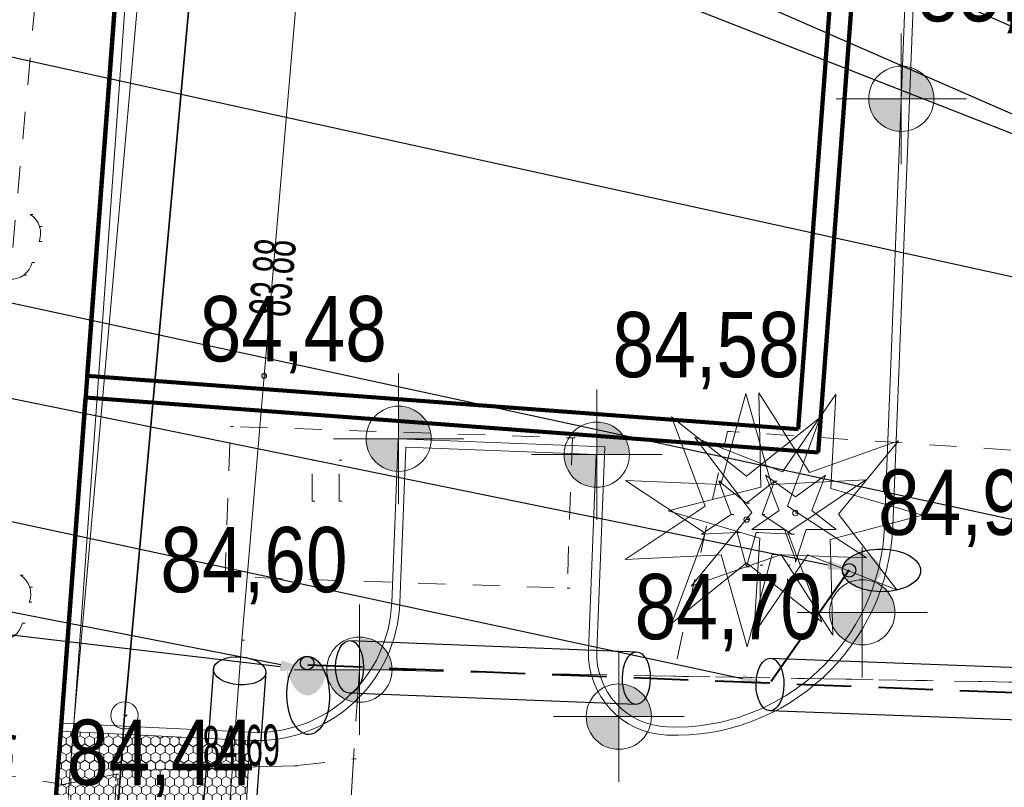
# Model space of a CAD drawing. Extents: x -198213 to 5540361, y 56395 to 5961443.
# Tile 11 of 76: x 5539542 to 5539560, y 5961317 to 5961331. Entities that reach past the tile are written whole.
import ezdxf
from ezdxf import colors
from ezdxf.entities.mleader import LeaderData, LeaderLine
from ezdxf.math import Vec2, Vec3

# ---------------------------------------------------------------- set-up
doc = ezdxf.new("R2010")
doc.units = 0
doc.header["$MEASUREMENT"] = 0
for name, pattern in [('KRESKOWAX2', [1.5, 1, -0.5]), ('L_0_03', [1, 0.5, -0.5]), ('L_0_04', [1.5, 1, -0.5]), ('L_0_06', [2, 1.5, -0.5]), ('Long Dashed', [2400, 1200, -1200]), ('Wipeout_Contour', [1000, 0, -1000])]:
    doc.linetypes.add(name, pattern=pattern)
for name, color, linetype, lineweight in [('$ IE KABEL NN', 1, 'KRESKOWAX2', 40), ('$ IE RURY OSŁONOWE', 7, 'Continuous', 30), ('$ IE SŁUPY OŚWIETLENIOWE', 7, 'Continuous', 30), ('$ IE_OPISY', 7, 'Continuous', 25), ('0_Nr_Pióra__7', 8, 'Continuous', 13), ('218_kontur_uzytku_gruntowego_Nr_Pióra__3', 8, 'Continuous', 18), ('219_dzialka_ewidencyjna_Nr_Pióra__96', 8, 'Continuous', 13), ('Arch drogi_Nr_Pióra__21', 8, 'Continuous', 9), ('ARCH MAPA RUSINOWO_Nr_Pióra__60', 8, 'Continuous', 211), ('Arch opisy_Nr_Pióra__38', 8, 'Continuous', 211), ('Arch opisy_Nr_Pióra__80', 8, 'Continuous', 211), ('arch wypelnienia_Nr_Pióra__22', 8, 'Continuous', 9), ('Arch zieleń_Nr_Pióra__4', 8, 'Continuous', 9), ('brama_Nr_Pióra__7', 8, 'Continuous', 13), ('drzewo_iglaste_Nr_Pióra__7', 8, 'Continuous', 13), ('drzewo_lisciaste_Nr_Pióra__7', 8, 'Continuous', 13), ('INWENT RZĘDNE_Nr_Pióra__21', 8, 'Continuous', 9), ('jezdnia_Nr_Pióra__7', 8, 'Continuous', 13), ('ogr_Nr_Pióra__7', 8, 'Continuous', 13), ('ogrodzenie_trwale_Nr_Pióra__7', 8, 'Continuous', 13), ('OT_ZagospodarowanieTerenu_P_Nr_Pióra__96', 8, 'Continuous', 13), ('pikieta_sztuczna_Atr2_Nr_Pióra__7', 8, 'Continuous', 13), ('pikieta_sztuczna_Nr_Pióra__7', 8, 'Continuous', 13), ('plac_sportowy_Nr_Pióra__7', 8, 'Continuous', 13), ('przewod_telekomunikacyjny_napowietrzny_Nr_Pióra__30', 8, 'Continuous', 35), ('przewod_telekomunikacyjny_podziemny_Nr_Pióra__7', 8, 'Continuous', 13), ('rzedna_Atr2_Nr_Pióra__7', 8, 'Continuous', 13), ('rzedna_Nr_Pióra__7', 8, 'Continuous', 13), ('slup_przewodow_napowietrznych_Nr_Pióra__7', 8, 'Continuous', 13), ('trawnik_Nr_Pióra__7', 8, 'Continuous', 13)]:
    doc.layers.add(name, color=color, linetype=linetype, lineweight=lineweight)
doc.layers.add('INWENT RZĘDNE', color=8, linetype='Continuous')
doc.layers.add('OT_ZagospodarowanieTerenu_P', color=8, linetype='Continuous')
doc.styles.add('1. Elektrobau_02.2024', font='romans.shx', dxfattribs={"width": 0.8, "oblique": 10})
doc.styles.add('GENERATED_STYLE_3', font='ARIALN.TTF')
doc.styles.add('GENERATED_STYLE_8', font='ARIALN.TTF')
doc.linetypes.add('L_0_15_SHX', pattern='A,0,[2,Rusinowo PAB zagospodarowanie 30.08.20251.Shx,S=7.5,R=0,X=0,Y=0],-7.5,0', length=7.5)
doc.linetypes.add('L_0_B0_SHX', pattern='A,0,[3,Rusinowo PAB zagospodarowanie 30.08.20251.Shx,S=15,R=0,X=0,Y=0],-15,0', length=15)

# ---------------------------------------------------------------- blocks, each defined once
blk = doc.blocks.new('Koty wysokościowe_36', base_point=(-155684, 103808))
at = {"layer": 'INWENT RZĘDNE_Nr_Pióra__21', "linetype": 'Continuous'}
for points in [[(-155684, 103808), (-155084, 103808), (-155130, 104038), (-155260, 104233), (-155454, 104363), (-155684, 104408)], [(-155684, 103808), (-156284, 103808), (-156238, 103579), (-156108, 103384), (-155914, 103254), (-155684, 103208)]]:
    blk.add_hatch(color=256, dxfattribs=at).paths.add_polyline_path(points, flags=0)
for p, q in [((-155684, 102608), (-155684, 105008)), ((-156884, 103808), (-154484, 103808))]:
    blk.add_line(p, q, dxfattribs=at)
blk.add_circle((-155684, 103808), 600, dxfattribs=at)
at = {"layer": 'INWENT RZĘDNE_Nr_Pióra__21', "insert": (-155393, 105008), "char_height": 1200, "attachment_point": 7, "style": 'GENERATED_STYLE_3'}
blk.add_mtext('{85,00}', dxfattribs=at)
blk = doc.blocks.new('Koty wysokościowe_42', base_point=(-156402, 94369))
at = {"layer": 'INWENT RZĘDNE_Nr_Pióra__21', "linetype": 'Continuous'}
for points in [[(-156402, 94369), (-155802, 94369), (-155848, 94599), (-155978, 94794), (-156172, 94924), (-156402, 94969)], [(-156402, 94369), (-157002, 94369), (-156956, 94140), (-156826, 93945), (-156632, 93815), (-156402, 93769)]]:
    blk.add_hatch(color=256, dxfattribs=at).paths.add_polyline_path(points, flags=0)
for p, q in [((-156402, 93169), (-156402, 95569)), ((-157602, 94369), (-155202, 94369))]:
    blk.add_line(p, q, dxfattribs=at)
blk.add_circle((-156402, 94369), 600, dxfattribs=at)
at = {"layer": 'INWENT RZĘDNE_Nr_Pióra__21', "insert": (-156111, 95569), "char_height": 1200, "attachment_point": 7, "style": 'GENERATED_STYLE_3'}
blk.add_mtext('{84,90}', dxfattribs=at)
blk = doc.blocks.new('Koty wysokościowe_43', base_point=(-171317, 89773))
at = {"layer": 'INWENT RZĘDNE_Nr_Pióra__21', "linetype": 'Continuous'}
for points in [[(-171317, 89773), (-170717, 89773), (-170762, 90002), (-170892, 90197), (-171087, 90327), (-171317, 90373)], [(-171317, 89773), (-171917, 89773), (-171871, 89543), (-171741, 89349), (-171546, 89218), (-171317, 89173)]]:
    blk.add_hatch(color=256, dxfattribs=at).paths.add_polyline_path(points, flags=0)
for p, q in [((-171317, 88573), (-171317, 90973)), ((-172517, 89773), (-170117, 89773))]:
    blk.add_line(p, q, dxfattribs=at)
blk.add_circle((-171317, 89773), 600, dxfattribs=at)
at = {"layer": 'INWENT RZĘDNE_Nr_Pióra__21', "insert": (-171025, 90973), "char_height": 1200, "attachment_point": 7, "style": 'GENERATED_STYLE_3'}
blk.add_mtext('{84,44}', dxfattribs=at)
blk = doc.blocks.new('Koty wysokościowe_46', base_point=(-160878, 92452))
at = {"layer": 'INWENT RZĘDNE_Nr_Pióra__21', "linetype": 'Continuous'}
for points in [[(-160878, 92452), (-160278, 92452), (-160323, 92682), (-160453, 92876), (-160648, 93006), (-160878, 93052)], [(-160878, 92452), (-161478, 92452), (-161432, 92223), (-161302, 92028), (-161107, 91898), (-160878, 91852)]]:
    blk.add_hatch(color=256, dxfattribs=at).paths.add_polyline_path(points, flags=0)
for p, q in [((-160878, 91252), (-160878, 93652)), ((-162078, 92452), (-159678, 92452))]:
    blk.add_line(p, q, dxfattribs=at)
blk.add_circle((-160878, 92452), 600, dxfattribs=at)
at = {"layer": 'INWENT RZĘDNE_Nr_Pióra__21', "insert": (-160586, 93652), "char_height": 1200, "attachment_point": 7, "style": 'GENERATED_STYLE_3'}
blk.add_mtext('{84,70}', dxfattribs=at)
blk = doc.blocks.new('Koty wysokościowe_47', base_point=(-165648, 93315))
at = {"layer": 'INWENT RZĘDNE_Nr_Pióra__21', "linetype": 'Continuous'}
for points in [[(-165648, 93315), (-165048, 93315), (-165093, 93545), (-165223, 93739), (-165418, 93869), (-165648, 93915)], [(-165648, 93315), (-166248, 93315), (-166202, 93086), (-166072, 92891), (-165877, 92761), (-165648, 92715)]]:
    blk.add_hatch(color=256, dxfattribs=at).paths.add_polyline_path(points, flags=0)
for p, q in [((-165648, 92115), (-165648, 94515)), ((-166848, 93315), (-164448, 93315))]:
    blk.add_line(p, q, dxfattribs=at)
blk.add_circle((-165648, 93315), 600, dxfattribs=at)
at = {"layer": 'INWENT RZĘDNE_Nr_Pióra__21', "insert": (-169306, 94515), "char_height": 1200, "attachment_point": 7, "style": 'GENERATED_STYLE_3'}
blk.add_mtext('{84,60}', dxfattribs=at)
blk = doc.blocks.new('Koty wysokościowe_48', base_point=(-161284, 97267))
at = {"layer": 'INWENT RZĘDNE_Nr_Pióra__21', "linetype": 'Continuous'}
for points in [[(-161284, 97267), (-160684, 97267), (-160729, 97497), (-160860, 97691), (-161054, 97821), (-161284, 97867)], [(-161284, 97267), (-161884, 97267), (-161838, 97037), (-161708, 96843), (-161513, 96713), (-161284, 96667)]]:
    blk.add_hatch(color=256, dxfattribs=at).paths.add_polyline_path(points, flags=0)
for p, q in [((-161284, 96067), (-161284, 98467)), ((-162484, 97267), (-160084, 97267))]:
    blk.add_line(p, q, dxfattribs=at)
blk.add_circle((-161284, 97267), 600, dxfattribs=at)
at = {"layer": 'INWENT RZĘDNE_Nr_Pióra__21', "insert": (-160993, 98467), "char_height": 1200, "attachment_point": 7, "style": 'GENERATED_STYLE_3'}
blk.add_mtext('{84,58}', dxfattribs=at)
blk = doc.blocks.new('Koty wysokościowe_49', base_point=(-164925, 97560))
at = {"layer": 'INWENT RZĘDNE_Nr_Pióra__21', "linetype": 'Continuous'}
for points in [[(-164925, 97560), (-164325, 97560), (-164371, 97789), (-164501, 97984), (-164696, 98114), (-164925, 98160)], [(-164925, 97560), (-165525, 97560), (-165479, 97330), (-165349, 97135), (-165155, 97005), (-164925, 96960)]]:
    blk.add_hatch(color=256, dxfattribs=at).paths.add_polyline_path(points, flags=0)
for p, q in [((-164925, 96360), (-164925, 98760)), ((-166125, 97560), (-163725, 97560))]:
    blk.add_line(p, q, dxfattribs=at)
blk.add_circle((-164925, 97560), 600, dxfattribs=at)
at = {"layer": 'INWENT RZĘDNE_Nr_Pióra__21', "insert": (-168583, 98760), "char_height": 1200, "attachment_point": 7, "style": 'GENERATED_STYLE_3'}
blk.add_mtext('{84,48}', dxfattribs=at)
blk = doc.blocks.new('wysuięgnik')
at = {"layer": '$ IE SŁUPY OŚWIETLENIOWE'}
h = blk.add_hatch(color=1, dxfattribs=at)
edge = h.paths.add_edge_path()
edge.add_ellipse((5453821.158, 5877862.412), major_axis=(-0.393, -0.602), ratio=0.545455, start_angle=-60, end_angle=60, ccw=False)
edge.add_ellipse((5453820.765, 5877861.809), major_axis=(-0.393, -0.602), ratio=0.545455, start_angle=120, end_angle=240, ccw=False)
at = {"layer": '$ IE SŁUPY OŚWIETLENIOWE', "color": 1}
blk.add_lwpolyline([(5453821.091, 5877862.308), (5453821.091, 5877862.308)], dxfattribs=at)
blk.add_circle((5453821.091, 5877862.308), 0.125, dxfattribs=at)
blk.add_ellipse((5453820.767, 5877861.808), major_axis=(0.393, 0.602), ratio=0.545455, start_param=3.141593, end_param=9.424778, dxfattribs=at)

msp = doc.modelspace()

# ---------------------------------------------------------------- hatches: boundary and pattern name
at = {"layer": 'arch wypelnienia_Nr_Pióra__22', "linetype": 'Continuous'}
h = msp.add_hatch(dxfattribs=at)
h.set_pattern_fill('Hexagonal', color=256, scale=0.001, style=0, pattern_type=2)
h.set_pattern_definition([(90, (5539713.8376, 5961225.37486), (-0.17320508, 0), [0.1, -0.2]), (90, (5539713.751, 5961225.52486), (-0.17320508, 0), [0.1, -0.2]), (150, (5539713.8376, 5961225.47486), (0.08660254, 0.15), [0.1, -0.2]), (150, (5539713.66439, 5961225.47486), (0.08660254, 0.15), [0.1, -0.2]), (210, (5539713.8376, 5961225.37486), (-0.08660254, 0.15), [0.1, -0.2]), (210, (5539713.66439, 5961225.37486), (-0.08660254, 0.15), [0.1, -0.2])])
h.paths.add_polyline_path([(5539542.347, 5961312.87), (5539545.943, 5961312.695), (5539546.171, 5961317.389), (5539542.697, 5961317.558)], flags=0)

# ---------------------------------------------------------------- linework, layer by layer
at = {"layer": '$ IE KABEL NN'}
for points in [[(5539557.194, 5961320.517), (5539555.737, 5961318.439)], [(5539578.216, 5961317.554), (5539547.23, 5961318.774)]]:
    msp.add_lwpolyline(points, dxfattribs=at)
at = {"layer": '$ IE RURY OSŁONOWE'}
for points in [[(5539548.014, 5961319.226), (5539553.287, 5961319.019)], [(5539555.745, 5961318.901), (5539565.875, 5961318.523)], [(5539545.507, 5961318.717), (5539545.075, 5961312.844)], [(5539546.473, 5961318.652), (5539546.041, 5961312.773)], [(5539553.273, 5961318.051), (5539548.005, 5961318.258)], [(5539565.866, 5961317.555), (5539555.736, 5961317.933)]]:
    msp.add_lwpolyline(points, dxfattribs=at)
for centre, major_axis in [((5539548.01, 5961318.742), (0.004, 0.484)), ((5539553.282, 5961318.535), (0.004, 0.484)), ((5539545.989, 5961318.669), (-0.483, 0.032)), ((5539555.74, 5961318.417), (0.004, 0.484))]:
    msp.add_ellipse(centre, major_axis=major_axis, ratio=0.529412, dxfattribs=at)
at = {"layer": '0_Nr_Pióra__7', "linetype": 'Continuous'}
for p, q in [((5539542.138, 5961327.056), (5539542.188, 5961327.056)), ((5539542.31, 5961326.838), (5539542.36, 5961326.838)), ((5539542.299, 5961326.561), (5539542.349, 5961326.561)), ((5539542.174, 5961326.175), (5539542.224, 5961326.175)), ((5539542.02, 5961325.942), (5539542.07, 5961325.942)), ((5539546.44, 5961324.09), (5539546.49, 5961324.09)), ((5539546.44, 5961324.09), (5539546.49, 5961324.09)), ((5539545.82, 5961323.16), (5539545.87, 5961323.16)), ((5539554.96, 5961323.07), (5539555.01, 5961323.07)), ((5539552.11, 5961322.95), (5539552.16, 5961322.95)), ((5539547.319, 5961322.539), (5539547.369, 5961322.539)), ((5539547.819, 5961322.539), (5539547.869, 5961322.539)), ((5539554.798, 5961322.156), (5539554.848, 5961322.156)), ((5539547.319, 5961321.789), (5539547.369, 5961321.789)), ((5539547.819, 5961321.789), (5539547.869, 5961321.789)), ((5539555.027, 5961321.543), (5539555.077, 5961321.543)), ((5539555.135, 5961321.21), (5539555.185, 5961321.21)), ((5539554.482, 5961321.182), (5539554.532, 5961321.182)), ((5539541.958, 5961320.426), (5539542.008, 5961320.426)), ((5539545.72, 5961320.4), (5539545.77, 5961320.4)), ((5539542.13, 5961320.208), (5539542.18, 5961320.208)), ((5539552.01, 5961320.19), (5539552.06, 5961320.19)), ((5539542.119, 5961319.931), (5539542.169, 5961319.931)), ((5539555.559, 5961319.859), (5539555.609, 5961319.859)), ((5539556.059, 5961319.859), (5539556.109, 5961319.859)), ((5539541.994, 5961319.545), (5539542.044, 5961319.545)), ((5539546.03, 5961319.23), (5539546.08, 5961319.23)), ((5539548.19, 5961318.69), (5539548.24, 5961318.69)), ((5539553.96, 5961318.57), (5539554.01, 5961318.57)), ((5539543.87, 5961317.85), (5539543.92, 5961317.85)), ((5539542.939, 5961317.689), (5539542.989, 5961317.689)), ((5539542.94, 5961317.7), (5539542.99, 5961317.7)), ((5539548.08, 5961317.05), (5539548.13, 5961317.05)), ((5539545.06, 5961316.87), (5539545.11, 5961316.87)), ((5539545.06, 5961316.87), (5539545.11, 5961316.87)), ((5539547, 5961316.92), (5539547.05, 5961316.92)), ((5539543.72, 5961316.77), (5539543.77, 5961316.77)), ((5539544.06, 5961316.84), (5539544.11, 5961316.84)), ((5539542.74, 5961316.58), (5539542.79, 5961316.58))]:
    msp.add_line(p, q, dxfattribs=at)
at = {"layer": '218_kontur_uzytku_gruntowego_Nr_Pióra__3', "linetype": 'L_0_03', "flags": 128}
for points in [[(5539546.72, 5961371.45), (5539542.34, 5961312.72)], [(5539542.34, 5961312.72), (5539546.72, 5961371.45)]]:
    msp.add_lwpolyline(points, dxfattribs=at)
at = {"layer": '219_dzialka_ewidencyjna_Nr_Pióra__96', "linetype": 'Continuous', "flags": 128}
msp.add_lwpolyline([(5539546.72, 5961371.45), (5539542.34, 5961312.72)], dxfattribs=at)
at = {"layer": 'Arch drogi_Nr_Pióra__21', "linetype": 'Continuous'}
for p, q in [((5539559.254, 5961353.504), (5539557.997, 5961321.328)), ((5539558.97, 5961350.062), (5539557.847, 5961321.334)), ((5539548.785, 5961319.926), (5539548.902, 5961322.935)), ((5539552.7, 5961322.786), (5539548.902, 5961322.935)), ((5539548.935, 5961319.92), (5539549.046, 5961322.779)), ((5539552.544, 5961322.642), (5539549.046, 5961322.779)), ((5539552.403, 5961319.045), (5539552.544, 5961322.642)), ((5539552.553, 5961319.039), (5539552.7, 5961322.786)), ((5539546.179, 5961317.539), (5539542.708, 5961317.708)), ((5539546.171, 5961317.389), (5539542.697, 5961317.558)), ((5539546.179, 5961317.539), (5539545.936, 5961312.545))]:
    msp.add_line(p, q, dxfattribs=at)
for centre, radius, start, end in [((5539546.3, 5961320.023), 2.637, 267.2147, 357.7616), ((5539546.3, 5961320.023), 2.487, 267.2147, 357.7616), ((5539553.902, 5961318.987), 1.5, 177.7616, 267.7616), ((5539553.902, 5961318.987), 1.35, 177.7616, 267.7616)]:
    msp.add_arc(centre, radius, start, end, dxfattribs=at)
at = {"layer": 'ARCH MAPA RUSINOWO_Nr_Pióra__60', "linetype": 'Continuous', "flags": 128}
msp.add_lwpolyline([(5539540.938, 5961293.994), (5539546.72, 5961371.45)], dxfattribs=at)
at = {"layer": 'Arch opisy_Nr_Pióra__38', "linetype": 'Long Dashed'}
for p, q in [((5539545.136, 5961350.216), (5539543.188, 5961324.088)), ((5539556.256, 5961323.113), (5539558.206, 5961349.24)), ((5539543.188, 5961324.088), (5539556.256, 5961323.113))]:
    msp.add_line(p, q, dxfattribs=at)
at = {"layer": 'Arch opisy_Nr_Pióra__80', "linetype": 'Long Dashed'}
for p, q in [((5539556.625, 5961322.684), (5539558.635, 5961349.609)), ((5539543.155, 5961323.69), (5539542.336, 5961312.72)), ((5539543.155, 5961323.69), (5539556.625, 5961322.684))]:
    msp.add_line(p, q, dxfattribs=at)
at = {"layer": 'Arch zieleń_Nr_Pióra__4', "linetype": 'Continuous'}
for p, q in [((5539554.835, 5961322.093), (5539555.296, 5961323.765)), ((5539555.305, 5961322.246), (5539553.93, 5961323.338)), ((5539554.547, 5961321.694), (5539553.93, 5961323.338)), ((5539554.835, 5961322.093), (5539553.08, 5961322.165)), ((5539554.548, 5961321.2), (5539553.08, 5961322.165)), ((5539554.547, 5961321.694), (5539553.077, 5961320.717)), ((5539554.548, 5961321.2), (5539553.937, 5961319.544)), ((5539554.839, 5961320.802), (5539553.077, 5961320.717)), ((5539555.31, 5961320.652), (5539553.937, 5961319.544))]:
    msp.add_line(p, q, dxfattribs=at)
at = {"layer": 'brama_Nr_Pióra__7', "linetype": 'Continuous'}
msp.add_line((5539542.94, 5961317.7), (5539542.51, 5961312.12), dxfattribs=at)
at = {"layer": 'drzewo_iglaste_Nr_Pióra__7', "linetype": 'Continuous', "flags": 128}
for points in [[(5539555.027, 5961321.543), (5539554.798, 5961322.156)], [(5539554.798, 5961322.156), (5539555.31, 5961321.749)], [(5539554.482, 5961321.182), (5539555.027, 5961321.543)], [(5539555.135, 5961321.21), (5539554.482, 5961321.182)], [(5539555.31, 5961320.58), (5539555.135, 5961321.21)]]:
    msp.add_lwpolyline(points, dxfattribs=at)
at = {"layer": 'drzewo_lisciaste_Nr_Pióra__7', "linetype": 'Continuous'}
for centre, start, end in [((5539541.93, 5961326.714), 337.452, 58.692), ((5539541.785, 5961326.266), 265.129, 346.779), ((5539541.75, 5961320.084), 337.452, 58.692), ((5539541.605, 5961319.636), 265.129, 346.779)]:
    msp.add_arc(centre, 0.4, start, end, dxfattribs=at)
at = {"layer": 'jezdnia_Nr_Pióra__7', "linetype": 'L_0_06', "flags": 128}
for points in [[(5539543.66, 5961315.31), (5539543.6, 5961313.42), (5539542.63, 5961313.51), (5539540.24, 5961313.49), (5539539.04, 5961313.35), (5539537.62, 5961312.88), (5539536.62, 5961311.58), (5539536.89, 5961318.2), (5539537.78, 5961317.62), (5539538.61, 5961317.26), (5539539.76, 5961317.09), (5539540.71, 5961316.91), (5539542.74, 5961316.58), (5539543.72, 5961316.77)], [(5539544.06, 5961316.84), (5539545.06, 5961316.87), (5539547, 5961316.92), (5539548.08, 5961317.05), (5539547.85, 5961313.02), (5539543.6, 5961313.42), (5539543.66, 5961315.31), (5539543.72, 5961316.77)]]:
    msp.add_lwpolyline(points, close=True, dxfattribs=at)
at = {"layer": 'pikieta_sztuczna_Nr_Pióra__7', "linetype": 'Continuous'}
msp.add_circle((5539545.06, 5961316.87), 0.045, dxfattribs=at)
at = {"layer": 'plac_sportowy_Nr_Pióra__7', "linetype": 'L_0_04', "flags": 128}
msp.add_lwpolyline([(5539547.69, 5961311.76), (5539547.85, 5961313.02), (5539548.08, 5961317.05), (5539548.19, 5961318.69), (5539553.96, 5961318.57), (5539566.63, 5961318.35), (5539577.2, 5961318.26), (5539578.89, 5961318.3), (5539589.29, 5961318.26), (5539587.6, 5961310.7), (5539586.41, 5961297.98), (5539585.4, 5961283.36), (5539561.05, 5961283.75), (5539545.65, 5961284.02), (5539546.4, 5961294.88), (5539546.9, 5961301.69), (5539547.46, 5961306.59)], close=True, dxfattribs=at)
at = {"layer": 'przewod_telekomunikacyjny_napowietrzny_Nr_Pióra__30', "linetype": 'Continuous'}
for p, q in [((5539543.87, 5961317.85), (5539548.29, 5961366.44)), ((5539540.65, 5961270.81), (5539543.87, 5961317.85)), ((5539543.87, 5961317.85), (5539543.92, 5961317.85)), ((5539543.87, 5961317.85), (5539543.92, 5961317.85))]:
    msp.add_line(p, q, dxfattribs=at)
at = {"layer": 'przewod_telekomunikacyjny_napowietrzny_Nr_Pióra__30', "linetype": 'L_0_B0_SHX'}
for p, q in [((5539543.87, 5961317.85), (5539548.29, 5961366.44)), ((5539540.65, 5961270.81), (5539543.87, 5961317.85))]:
    msp.add_line(p, q, dxfattribs=at)
at = {"layer": 'przewod_telekomunikacyjny_podziemny_Nr_Pióra__7', "linetype": 'Continuous', "flags": 128}
msp.add_lwpolyline([(5539548.29, 5961366.44), (5539546.97, 5961353.78), (5539548.39, 5961352.95), (5539547.3, 5961334.1), (5539546.44, 5961324.09), (5539546.03, 5961319.23), (5539545.16, 5961307.39), (5539543.63, 5961298.78), (5539542.43, 5961285.68), (5539541.19, 5961274.63), (5539542.24, 5961272.57), (5539543.69, 5961271.2), (5539543.59, 5961269.14), (5539542.78, 5961266.35), (5539543.3, 5961257.92), (5539546.06, 5961248.87), (5539545.22, 5961248.17)], dxfattribs=at)
at = {"layer": 'rzedna_Nr_Pióra__7', "linetype": 'Continuous'}
msp.add_circle((5539546.44, 5961324.09), 0.045, dxfattribs=at)
at = {"layer": 'slup_przewodow_napowietrznych_Nr_Pióra__7', "color": 0, "linetype": 'Continuous'}
msp.add_circle((5539543.87, 5961317.85), 0.25, dxfattribs=at)
at = {"layer": 'trawnik_Nr_Pióra__7', "linetype": 'L_0_03', "flags": 128}
for points in [[(5539539.27, 5961350.25), (5539540.91, 5961364.2), (5539541.27, 5961367.82), (5539544.9, 5961369.91), (5539545.1, 5961369.46), (5539543.99, 5961355.05), (5539543.24, 5961344.35), (5539542.58, 5961334.77), (5539541.61, 5961324.19), (5539540.71, 5961316.91), (5539539.76, 5961317.09), (5539538.61, 5961317.26), (5539537.78, 5961317.62), (5539536.89, 5961318.2), (5539537.08, 5961322.75), (5539537.78, 5961334.89)], [(5539552.11, 5961322.95), (5539552.01, 5961320.19), (5539545.72, 5961320.4), (5539545.82, 5961323.16)]]:
    msp.add_lwpolyline(points, close=True, dxfattribs=at)
for points in [[(5539547.319, 5961321.789), (5539547.319, 5961322.539)], [(5539547.819, 5961321.789), (5539547.819, 5961322.539)]]:
    msp.add_lwpolyline(points, dxfattribs=at)

# ---------------------------------------------------------------- block references
at = {"layer": '$ IE SŁUPY OŚWIETLENIOWE', "rotation": 34.59721236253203}
msp.add_blockref('wysuięgnik', (4387630.015, -1973825.581), dxfattribs=at)
at = {"layer": 'INWENT RZĘDNE', "xscale": 0.001, "yscale": 0.001, "zscale": 0.001}
for name, p in [('Koty wysokościowe_36', (5539558.154, 5961329.183)), ('Koty wysokościowe_49', (5539548.912, 5961322.934)), ('Koty wysokościowe_47', (5539548.19, 5961318.69)), ('Koty wysokościowe_43', (5539542.521, 5961315.148))]:
    msp.add_blockref(name, p, dxfattribs=at)

# ---------------------------------------------------------------- texts
at = {"layer": 'pikieta_sztuczna_Atr2_Nr_Pióra__7', "linetype": 'Continuous', "char_height": 0.75, "attachment_point": 1, "style": 'GENERATED_STYLE_8'}
for s, insert, rotation in [('{\\W0.660000x;84.35}', (5539540.532, 5961317.733), 349.3), ('{\\W0.660000x;84.69}', (5539545.299, 5961317.649), 1.5)]:
    msp.add_mtext(s, dxfattribs=dict(at, insert=insert, rotation=rotation))
at = {"layer": 'rzedna_Atr2_Nr_Pióra__7', "linetype": 'Continuous', "insert": (5539546.157, 5961325.221), "char_height": 0.75, "attachment_point": 1, "rotation": 85.1, "style": 'GENERATED_STYLE_8'}
msp.add_mtext('{\\W0.660000x;83.88}', dxfattribs=at)

# ---------------------------------------------------------------- leaders
at = {"layer": '$ IE_OPISY'}
ml = msp.add_multileader_mtext('Standard', dxfattribs=at)
ml.set_content('E9', color=7, style='1. Elektrobau_02.2024')
ml.set_leader_properties(linetype='ByLayer', lineweight=-1)
ml.build(insert=Vec2(0, 0))
ml.multileader.update_dxf_attribs({"text_left_attachment_type": 6, "text_right_attachment_type": 6, "dogleg_length": 1.152, "arrow_head_size": 0.5})
ctx = ml.context
ctx.base_point, ctx.char_height, ctx.arrow_head_size, ctx.landing_gap_size, ctx.plane_origin = Vec3(5539519.453, 5961347.242), 1, 0.5, 0.09, Vec3(5539566.437, 5961180.955)
ctx.left_attachment, ctx.right_attachment, ctx.text_align_type, ctx.attachment_type = 6, 6, 2, 2
notes = []
notes.append((ctx, [(0, (1, 1, 0), (5539522.331, 5961347.242), (-1, 0), 1.152, [(0, [(5539569.989, 5961326.176)], 0, [])])]))
ctx.mtext.insert, ctx.mtext.width, ctx.mtext.alignment, ctx.mtext.flow_direction = Vec3(5539521.089, 5961348.442), 1.43336, 3, 5
ml = msp.add_multileader_mtext('Standard', dxfattribs=at)
ml.set_content('\\Q10;\\W0.8;E10', color=7, style='1. Elektrobau_02.2024')
ml.set_leader_properties(linetype='ByLayer', lineweight=-1)
ml.build(insert=Vec2(0, 0))
ml.multileader.update_dxf_attribs({"text_left_attachment_type": 6, "text_right_attachment_type": 6, "dogleg_length": 1.152, "arrow_head_size": 0.5})
ctx = ml.context
ctx.base_point, ctx.char_height, ctx.arrow_head_size, ctx.landing_gap_size, ctx.plane_origin = Vec3(5539519.021, 5961345.44), 1, 0.5, 0.09, Vec3(5539564.592, 5961180.186)
ctx.left_attachment, ctx.right_attachment, ctx.text_align_type, ctx.attachment_type = 6, 6, 2, 2
notes.append((ctx, [(0, (1, 1, 0), (5539522.515, 5961345.44), (-1, 0), 1.152, [(0, [(5539568.143, 5961325.408)], 0, [])])]))
ctx.mtext.insert, ctx.mtext.width, ctx.mtext.alignment, ctx.mtext.flow_direction = Vec3(5539521.273, 5961346.64), 1, 3, 5
ml = msp.add_multileader_mtext('Standard', dxfattribs=at)
ml.set_content('\\Q10;\\W0.8;{\\A1;Proj. YKY 3x1,5mm2}\\Poświetlenie KS ', color=7, style='1. Elektrobau_02.2024')
ml.set_leader_properties(linetype='ByLayer', lineweight=-1)
ml.build(insert=Vec2(0, 0))
ml.multileader.update_dxf_attribs({"text_left_attachment_type": 6, "text_right_attachment_type": 6, "dogleg_length": 1.152, "arrow_head_size": 0.5})
ctx = ml.context
ctx.base_point, ctx.char_height, ctx.arrow_head_size, ctx.landing_gap_size, ctx.plane_origin = Vec3(5539509.054, 5961343.091), 1, 0.5, 0.09, Vec3(5539574.581, 5961326.13)
ctx.left_attachment, ctx.right_attachment = 6, 6
notes.append((ctx, [(0, (1, 1, 0), (5539523.138, 5961343.091), (-1, 0), 1.152, [(0, [(5539568.164, 5961325.411)], 0, [])])]))
ctx.mtext.insert, ctx.mtext.width, ctx.mtext.defined_height, ctx.mtext.flow_direction = Vec3(5539509.144, 5961344.291), 37.49114, 6.767, 5
ml = msp.add_multileader_mtext('Standard', dxfattribs=at)
ml.set_content('E11', color=7, style='1. Elektrobau_02.2024')
ml.set_leader_properties(linetype='ByLayer', lineweight=-1)
ml.build(insert=Vec2(0, 0))
ml.multileader.update_dxf_attribs({"text_left_attachment_type": 6, "text_right_attachment_type": 6, "dogleg_length": 1.152, "arrow_head_size": 0.5})
ctx = ml.context
ctx.base_point, ctx.char_height, ctx.arrow_head_size, ctx.landing_gap_size, ctx.plane_origin = Vec3(5539520.483, 5961333.851), 1, 0.5, 0.09, Vec3(5539570.965, 5961177.542)
ctx.left_attachment, ctx.right_attachment, ctx.text_align_type, ctx.attachment_type = 6, 6, 2, 2
notes.append((ctx, [(0, (1, 1, 0), (5539523.983, 5961333.851), (-1, 0), 1.152, [(0, [(5539574.517, 5961322.763)], 0, [])])]))
ctx.mtext.insert, ctx.mtext.width, ctx.mtext.alignment, ctx.mtext.flow_direction = Vec3(5539522.741, 5961335.051), 1.43336, 3, 5
ml = msp.add_multileader_mtext('Standard', dxfattribs=at)
ml.set_content('E16', color=7, style='1. Elektrobau_02.2024')
ml.set_leader_properties(linetype='ByLayer', lineweight=-1)
ml.build(insert=Vec2(0, 0))
ml.multileader.update_dxf_attribs({"text_left_attachment_type": 6, "text_right_attachment_type": 6, "dogleg_length": 1.152, "arrow_head_size": 0.5})
ctx = ml.context
ctx.base_point, ctx.char_height, ctx.arrow_head_size, ctx.landing_gap_size, ctx.plane_origin = Vec3(5539519.818, 5961323.301), 1, 0.5, 0.09, Vec3(5539543.686, 5961173.466)
ctx.left_attachment, ctx.right_attachment, ctx.text_align_type, ctx.attachment_type = 6, 6, 2, 2
notes.append((ctx, [(0, (1, 1, 0), (5539523.442, 5961323.301), (-1, 0), 1.152, [(0, [(5539547.238, 5961318.687)], 0, [])])]))
ctx.mtext.insert, ctx.mtext.width, ctx.mtext.alignment, ctx.mtext.flow_direction = Vec3(5539522.2, 5961324.501), 1.43336, 3, 5
ml = msp.add_multileader_mtext('Standard', dxfattribs=at)
ml.set_content('\\Q10;\\W0.8;{\\A1;Proj. YKY 3x2,5mm2}\\Poświetlenie zewnętrzne ', color=7, style='1. Elektrobau_02.2024')
ml.set_leader_properties(linetype='ByLayer', lineweight=-1)
ml.build(insert=Vec2(0, 0))
ml.multileader.update_dxf_attribs({"text_left_attachment_type": 6, "text_right_attachment_type": 6, "dogleg_length": 1.152, "arrow_head_size": 0.5})
ctx = ml.context
ctx.base_point, ctx.char_height, ctx.arrow_head_size, ctx.landing_gap_size, ctx.plane_origin = Vec3(5539510.114, 5961321.232), 1, 0.5, 0.09, Vec3(5539575.361, 5961299.86)
ctx.left_attachment, ctx.right_attachment = 6, 6
notes.append((ctx, [(0, (1, 1, 0), (5539525.49, 5961321.226), (-1, 0), 1.152, [(0, [(5539547.23, 5961318.687)], 0, [])])]))
ctx.mtext.insert, ctx.mtext.width, ctx.mtext.defined_height, ctx.mtext.flow_direction = Vec3(5539510.204, 5961322.47), 37.49114, 6.767, 5
ml = msp.add_multileader_mtext('Standard', dxfattribs=at)
ml.set_content('\\Q10;\\W0.8;{\\A1;Proj. rura osłonowa }Ø\\A1;110 dwudzielna \\Pdla istn. kabli TT', color=7, style='1. Elektrobau_02.2024')
ml.set_leader_properties(linetype='ByLayer', lineweight=-1)
ml.build(insert=Vec2(0, 0))
ml.multileader.update_dxf_attribs({"text_left_attachment_type": 6, "text_right_attachment_type": 6, "dogleg_length": 1.152, "arrow_head_size": 0.5})
ctx = ml.context
ctx.base_point, ctx.char_height, ctx.arrow_head_size, ctx.landing_gap_size, ctx.plane_origin = Vec3(5539501.831, 5961316.438), 1, 0.5, 0.09, Vec3(5539541.738, 5961298.104)
ctx.left_attachment, ctx.right_attachment = 6, 6
notes.append((ctx, [(0, (1, 1, 0), (5539526.442, 5961316.438), (-1, 0), 1.152, [(0, [(5539545.131, 5961313.601)], 0, [])])]))
ctx.mtext.insert, ctx.mtext.width, ctx.mtext.defined_height, ctx.mtext.flow_direction = Vec3(5539501.921, 5961317.638), 37.49114, 2.636, 5
for ctx, leaders in notes:
    for number, flags, end, landing, length, lines in leaders:
        leader = LeaderData()
        leader.index, (leader.has_last_leader_line, leader.has_dogleg_vector, leader.attachment_direction) = number, flags
        leader.last_leader_point, leader.dogleg_vector, leader.dogleg_length = Vec3(end), Vec3(landing), length
        for number, points, colour, breaks in lines:
            line = LeaderLine()
            line.index, line.vertices, line.color, line.breaks = number, Vec3.list(points), colors.encode_raw_color(colour), breaks
            leader.lines.append(line)
        ctx.leaders.append(leader)

# ---------------------------------------------------------------- wipeouts: each hides what was drawn before it
at = {"color": 254, "linetype": 'Wipeout_Contour', "lineweight": 0, "ltscale": 2030747.158070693}
msp.add_wipeout([(5539556.207, 5961320.718), (5539556.207, 5961320.668), (5539556.407, 5961321.268), (5539556.957, 5961321.268), (5539556.507, 5961321.618), (5539556.757, 5961322.268), (5539556.207, 5961321.868), (5539555.657, 5961322.268), (5539555.907, 5961321.618), (5539555.407, 5961321.268), (5539556.007, 5961321.268)], dxfattribs=at).dxf.layer = 'OT_ZagospodarowanieTerenu_P'

# ---------------------------------------------------------------- next in the draw order: linework, layer by layer
at = {"layer": '0_Nr_Pióra__7', "linetype": 'Continuous'}
for p, q in [((5539555.822, 5961322.156), (5539555.872, 5961322.156)), ((5539555.31, 5961321.749), (5539555.36, 5961321.749)), ((5539555.31, 5961321.45), (5539555.36, 5961321.45)), ((5539555.593, 5961321.543), (5539555.643, 5961321.543)), ((5539555.485, 5961321.21), (5539555.535, 5961321.21)), ((5539556.138, 5961321.182), (5539556.188, 5961321.182)), ((5539555.31, 5961320.58), (5539555.36, 5961320.58)), ((5539555.559, 5961320.609), (5539555.609, 5961320.609)), ((5539556.059, 5961320.609), (5539556.109, 5961320.609))]:
    msp.add_line(p, q, dxfattribs=at)
at = {"layer": 'Arch drogi_Nr_Pióra__21', "linetype": 'Continuous'}
for radius in [4, 3.85]:
    msp.add_arc((5539554, 5961321.485), radius, 267.7616, 357.7616, dxfattribs=at)
at = {"layer": 'Arch zieleń_Nr_Pióra__4', "linetype": 'Continuous'}
for p, q in [((5539555.77, 5961322.096), (5539555.296, 5961323.765)), ((5539555.571, 5961322.046), (5539555.533, 5961323.78)), ((5539556.465, 5961322.317), (5539555.533, 5961323.78)), ((5539555.971, 5961322.325), (5539556.952, 5961323.756)), ((5539556.856, 5961322.023), (5539556.952, 5961323.756)), ((5539555.305, 5961322.246), (5539556.664, 5961323.325)), ((5539556.062, 5961321.697), (5539556.664, 5961323.325)), ((5539555.408, 5961321.579), (5539554.355, 5961322.958)), ((5539555.971, 5961322.325), (5539554.355, 5961322.958)), ((5539556.465, 5961322.317), (5539558.101, 5961322.894)), ((5539557.002, 5961321.551), (5539558.101, 5961322.894)), ((5539555.77, 5961322.096), (5539557.503, 5961322.18)), ((5539556.065, 5961321.209), (5539557.503, 5961322.18)), ((5539555.571, 5961322.046), (5539553.868, 5961321.612)), ((5539556.856, 5961322.023), (5539558.542, 5961321.532)), ((5539555.551, 5961321.108), (5539553.868, 5961321.612)), ((5539555.408, 5961321.579), (5539554.289, 5961320.225)), ((5539556.062, 5961321.697), (5539557.511, 5961320.744)), ((5539557.002, 5961321.551), (5539558.074, 5961320.16)), ((5539556.843, 5961321.085), (5539558.542, 5961321.532)), ((5539556.065, 5961321.209), (5539556.694, 5961319.569)), ((5539555.551, 5961321.108), (5539555.44, 5961319.347)), ((5539556.843, 5961321.085), (5539556.894, 5961319.322)), ((5539555.945, 5961320.81), (5539554.289, 5961320.225)), ((5539554.839, 5961320.802), (5539555.318, 5961319.112)), ((5539555.31, 5961320.652), (5539556.694, 5961319.569)), ((5539555.777, 5961320.807), (5539555.318, 5961319.112)), ((5539556.438, 5961320.801), (5539555.44, 5961319.347)), ((5539555.777, 5961320.807), (5539557.511, 5961320.744)), ((5539555.945, 5961320.81), (5539556.894, 5961319.322)), ((5539556.438, 5961320.801), (5539558.074, 5961320.16))]:
    msp.add_line(p, q, dxfattribs=at)
at = {"layer": 'drzewo_iglaste_Nr_Pióra__7', "linetype": 'Continuous', "flags": 128}
for points in [[(5539555.31, 5961321.749), (5539555.822, 5961322.156)], [(5539555.822, 5961322.156), (5539555.593, 5961321.543)], [(5539555.593, 5961321.543), (5539556.138, 5961321.182)], [(5539555.485, 5961321.21), (5539555.31, 5961320.58)], [(5539556.138, 5961321.182), (5539555.485, 5961321.21)]]:
    msp.add_lwpolyline(points, dxfattribs=at)
at = {"layer": 'drzewo_iglaste_Nr_Pióra__7', "linetype": 'Continuous'}
msp.add_circle((5539555.31, 5961321.45), 0.05, dxfattribs=at)
at = {"layer": 'ogr_Nr_Pióra__7', "linetype": 'Continuous', "flags": 128}
msp.add_lwpolyline([(5539542.939, 5961317.689), (5539546.446, 5961366.851), (5539556.316, 5961368.396)], dxfattribs=at)
at = {"layer": 'ogr_Nr_Pióra__7', "linetype": 'L_0_15_SHX', "flags": 128}
msp.add_lwpolyline([(5539542.939, 5961317.689), (5539546.446, 5961366.851), (5539556.316, 5961368.396)], dxfattribs=at)
at = {"layer": 'ogrodzenie_trwale_Nr_Pióra__7', "linetype": 'Continuous', "flags": 128}
msp.add_lwpolyline([(5539556.34, 5961368.45), (5539548.3, 5961367.12), (5539547.31, 5961366.96), (5539546.5, 5961357), (5539545.03, 5961341.31), (5539542.94, 5961317.7)], dxfattribs=at)
at = {"layer": 'ogrodzenie_trwale_Nr_Pióra__7', "linetype": 'L_0_15_SHX', "flags": 128}
msp.add_lwpolyline([(5539556.34, 5961368.45), (5539548.3, 5961367.12), (5539547.31, 5961366.96), (5539546.5, 5961357), (5539545.03, 5961341.31), (5539542.94, 5961317.7)], dxfattribs=at)
at = {"layer": 'OT_ZagospodarowanieTerenu_P_Nr_Pióra__96', "linetype": 'Continuous'}
msp.add_line((5539556.207, 5961321.568), (5539556.257, 5961321.568), dxfattribs=at)
at = {"layer": 'OT_ZagospodarowanieTerenu_P_Nr_Pióra__96', "linetype": 'Continuous', "flags": 128}
for points in [[(5539556.207, 5961320.718), (5539556.207, 5961320.668), (5539556.407, 5961321.268), (5539556.957, 5961321.268), (5539556.507, 5961321.618), (5539556.757, 5961322.268), (5539556.207, 5961321.868), (5539555.657, 5961322.268), (5539555.907, 5961321.618), (5539555.407, 5961321.268), (5539556.007, 5961321.268)], [(5539556.207, 5961320.718), (5539556.007, 5961321.268), (5539555.407, 5961321.268), (5539555.907, 5961321.618), (5539555.657, 5961322.268), (5539556.207, 5961321.868), (5539556.757, 5961322.268), (5539556.507, 5961321.618), (5539556.957, 5961321.268), (5539556.407, 5961321.268), (5539556.207, 5961320.668)]]:
    msp.add_lwpolyline(points, close=True, dxfattribs=at)
at = {"layer": 'OT_ZagospodarowanieTerenu_P_Nr_Pióra__96', "linetype": 'Continuous'}
msp.add_circle((5539556.207, 5961321.568), 0.05, dxfattribs=at)
at = {"layer": 'trawnik_Nr_Pióra__7', "linetype": 'L_0_03', "flags": 128}
msp.add_lwpolyline([(5539566.63, 5961318.35), (5539553.96, 5961318.57), (5539554.96, 5961323.07), (5539567.95, 5961322.21), (5539567.74, 5961318.73), (5539571.95, 5961318.58), (5539572.06, 5961321.98), (5539576.39, 5961321.74), (5539577.2, 5961318.26)], close=True, dxfattribs=at)
for points in [[(5539555.559, 5961319.859), (5539555.559, 5961320.609)], [(5539556.059, 5961319.859), (5539556.059, 5961320.609)]]:
    msp.add_lwpolyline(points, dxfattribs=at)

# ---------------------------------------------------------------- next in the draw order: block references
at = {"layer": '$ IE SŁUPY OŚWIETLENIOWE', "rotation": 122.7029108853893}
msp.add_blockref('wysuięgnik', (13432287.581, 4547730.468), dxfattribs=at)
at = {"layer": 'INWENT RZĘDNE', "xscale": 0.001, "yscale": 0.001, "zscale": 0.001}
for name, p in [('Koty wysokościowe_48', (5539552.554, 5961322.642)), ('Koty wysokościowe_42', (5539557.436, 5961319.744)), ('Koty wysokościowe_46', (5539552.96, 5961317.827))]:
    msp.add_blockref(name, p, dxfattribs=at)

# ---------------------------------------------------------------- next in the draw order: leaders
at = {"layer": '$ IE_OPISY'}
ml = msp.add_multileader_mtext('Standard', dxfattribs=at)
ml.set_content('E13', color=7, style='1. Elektrobau_02.2024')
ml.set_leader_properties(linetype='ByLayer', lineweight=-1)
ml.build(insert=Vec2(0, 0))
ml.multileader.update_dxf_attribs({"text_left_attachment_type": 6, "text_right_attachment_type": 6, "dogleg_length": 1.152, "arrow_head_size": 0.5})
ctx = ml.context
ctx.base_point, ctx.char_height, ctx.arrow_head_size, ctx.landing_gap_size, ctx.plane_origin = Vec3(5539520.184, 5961329.327), 1, 0.5, 0.09, Vec3(5539574.644, 5961172.33)
ctx.left_attachment, ctx.right_attachment, ctx.text_align_type, ctx.attachment_type = 6, 6, 2, 2
notes = []
notes.append((ctx, [(0, (1, 1, 0), (5539523.742, 5961329.327), (-1, 0), 1.152, [(0, [(5539578.196, 5961317.551)], 0, [])])]))
ctx.mtext.insert, ctx.mtext.width, ctx.mtext.alignment, ctx.mtext.flow_direction = Vec3(5539522.5, 5961330.527), 1.43336, 3, 5
ml = msp.add_multileader_mtext('Standard', dxfattribs=at)
ml.set_content('E15', color=7, style='1. Elektrobau_02.2024')
ml.set_leader_properties(linetype='ByLayer', lineweight=-1)
ml.build(insert=Vec2(0, 0))
ml.multileader.update_dxf_attribs({"text_left_attachment_type": 6, "text_right_attachment_type": 6, "dogleg_length": 1.152, "arrow_head_size": 0.5})
ctx = ml.context
ctx.base_point, ctx.char_height, ctx.arrow_head_size, ctx.landing_gap_size, ctx.plane_origin = Vec3(5539520.067, 5961327.364), 1, 0.5, 0.09, Vec3(5539553.747, 5961175.293)
ctx.left_attachment, ctx.right_attachment, ctx.text_align_type, ctx.attachment_type = 6, 6, 2, 2
notes.append((ctx, [(0, (1, 1, 0), (5539523.65, 5961327.364), (-1, 0), 1.152, [(0, [(5539557.298, 5961320.514)], 0, [])])]))
ctx.mtext.insert, ctx.mtext.width, ctx.mtext.alignment, ctx.mtext.flow_direction = Vec3(5539522.408, 5961328.564), 1.43336, 3, 5
ml = msp.add_multileader_mtext('Standard', dxfattribs=at)
ml.set_content('E14', color=7, style='1. Elektrobau_02.2024')
ml.set_leader_properties(linetype='ByLayer', lineweight=-1)
ml.build(insert=Vec2(0, 0))
ml.multileader.update_dxf_attribs({"text_left_attachment_type": 6, "text_right_attachment_type": 6, "dogleg_length": 1.152, "arrow_head_size": 0.5})
ctx = ml.context
ctx.base_point, ctx.char_height, ctx.arrow_head_size, ctx.landing_gap_size, ctx.plane_origin = Vec3(5539519.908, 5961325.325), 1, 0.5, 0.09, Vec3(5539552.168, 5961173.193)
ctx.left_attachment, ctx.right_attachment, ctx.text_align_type, ctx.attachment_type = 6, 6, 2, 2
notes.append((ctx, [(0, (1, 1, 0), (5539523.538, 5961325.325), (-1, 0), 1.152, [(0, [(5539555.72, 5961318.414)], 0, [])])]))
ctx.mtext.insert, ctx.mtext.width, ctx.mtext.alignment, ctx.mtext.flow_direction = Vec3(5539522.295, 5961326.525), 1.43336, 3, 5
for ctx, leaders in notes:
    for number, flags, end, landing, length, lines in leaders:
        leader = LeaderData()
        leader.index, (leader.has_last_leader_line, leader.has_dogleg_vector, leader.attachment_direction) = number, flags
        leader.last_leader_point, leader.dogleg_vector, leader.dogleg_length = Vec3(end), Vec3(landing), length
        for number, points, colour, breaks in lines:
            line = LeaderLine()
            line.index, line.vertices, line.color, line.breaks = number, Vec3.list(points), colors.encode_raw_color(colour), breaks
            leader.lines.append(line)
        ctx.leaders.append(leader)

doc.saveas('drawing.dxf')
